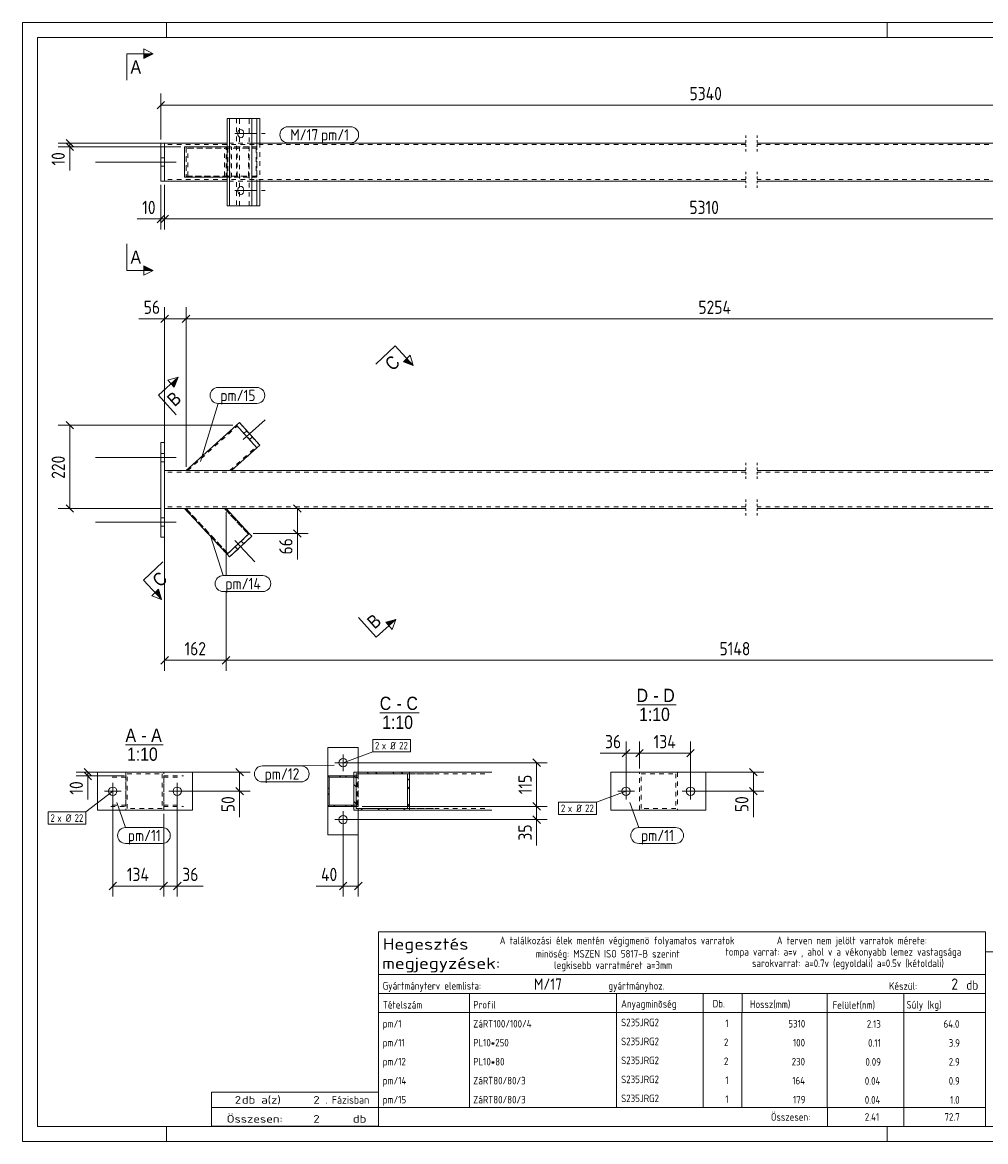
# Model space of a CAD drawing. Header units: millimetres. Extents: x 1 to 419, y 1 to 296.
# Tile 1 of 2: x 1 to 255, y 1 to 296. Entities that reach past the tile are written whole.
import ezdxf

# ---------------------------------------------------------------- set-up
doc = ezdxf.new("R2010")
doc.units = ezdxf.units.MM
doc.header["$LTSCALE"] = 0.6
for name, pattern in [('XKITLINE00', [0]), ('XKITLINE01', [4, 1, -1, 1, -1]), ('XKITLINE02', [4, 2, -2])]:
    doc.linetypes.add(name, pattern=pattern)
for name, color, linetype, lineweight in [('Bolt', 7, 'Continuous', 0), ('BoltMark', 3, 'Continuous', 0), ('DrawingSheet', 5, 'Continuous', 0), ('OtherObjectType', 1, 'Continuous', 0), ('Part', 2, 'Continuous', 0), ('PartMark', 3, 'Continuous', 0), ('Section', 6, 'Continuous', 0), ('Z-DIMENSIONS', 1, 'Continuous', 0)]:
    doc.layers.add(name, color=color, linetype=linetype, lineweight=lineweight)
doc.styles.add('ARIAL', font='ARIAL.TTF')
doc.styles.add('ISOCPEUR', font='ISOCPEUR.TTF')

msp = doc.modelspace()

# ---------------------------------------------------------------- hatches: boundary and pattern name
at = {"layer": 'Section'}
for points in [[(33, 287.75), (35.5, 287.75), (33, 286.5)], [(33, 231.87), (35.5, 230.62), (33, 230.62)], [(102.34, 207.42), (104.05, 205.59), (101.43, 206.57)], [(40.21, 200.78), (42.07, 202.45), (41.05, 199.85)], [(36.91, 146.57), (37.7, 143.89), (36, 145.72)], [(96.79, 137.88), (99.48, 138.62), (97.62, 136.95)]]:
    msp.add_hatch(color=6, dxfattribs=at).paths.add_polyline_path(points, flags=17)

# ---------------------------------------------------------------- linework, layer by layer
at = {"layer": 'Bolt', "color": 3, "linetype": 'XKITLINE00', "lineweight": 0}
for p, q in [((57.03, 266.68), (62.3, 266.68)), ((57.79, 267), (57.75, 266.66)), ((57.75, 266.66), (57.8, 266.31)), ((57.91, 267.34), (57.79, 267)), ((57.8, 266.31), (57.95, 265.97)), ((58.21, 267.68), (57.91, 267.34)), ((57.95, 265.97), (58.29, 265.65)), ((58.56, 267.78), (58.21, 267.68)), ((58.29, 265.65), (58.56, 265.58)), ((58.83, 267.72), (58.56, 267.78)), ((58.56, 265.58), (58.9, 265.69)), ((59.17, 267.4), (58.83, 267.72)), ((58.9, 265.69), (59.21, 266.03)), ((59.32, 267.05), (59.17, 267.4)), ((59.21, 266.03), (59.33, 266.36)), ((59.36, 266.71), (59.32, 267.05)), ((59.33, 266.36), (59.36, 266.71)), ((37.5, 260.27), (38.5, 260.27)), ((37.5, 260.27), (38.5, 260.27)), ((20.26, 259.17), (41.51, 259.17)), ((20.26, 259.17), (41.51, 259.17)), ((37.5, 258.07), (38.5, 258.07)), ((37.5, 258.07), (38.5, 258.07)), ((57.03, 251.68), (62.3, 251.68)), ((57.79, 252), (57.75, 251.66)), ((57.75, 251.66), (57.8, 251.31)), ((57.91, 252.34), (57.79, 252)), ((57.8, 251.31), (57.95, 250.97)), ((58.21, 252.68), (57.91, 252.34)), ((57.95, 250.97), (58.29, 250.65)), ((58.56, 252.78), (58.21, 252.68)), ((58.83, 252.72), (58.56, 252.78)), ((59.17, 252.4), (58.83, 252.72)), ((58.9, 250.69), (59.21, 251.03)), ((59.32, 252.05), (59.17, 252.4)), ((59.21, 251.03), (59.33, 251.36)), ((59.36, 251.71), (59.32, 252.05)), ((59.33, 251.36), (59.36, 251.71)), ((58.29, 250.65), (58.56, 250.58)), ((58.56, 250.58), (58.9, 250.69)), ((59.2, 186.02), (64.96, 191.21)), ((59.2, 186.02), (64.96, 191.21)), ((59.39, 187.68), (60.14, 188.35)), ((59.39, 187.68), (60.14, 188.35)), ((60.86, 186.04), (61.61, 186.71)), ((60.86, 186.04), (61.61, 186.71)), ((20.26, 181.29), (41.51, 181.29)), ((37.5, 182.39), (38.5, 182.39)), ((37.5, 180.19), (38.5, 180.19)), ((37.5, 165.39), (38.5, 165.39)), ((20.26, 164.29), (41.51, 164.29)), ((37.5, 163.19), (38.5, 163.19)), ((57.03, 159.47), (62.3, 153.79)), ((57.03, 159.47), (62.3, 153.79)), ((58.68, 159.3), (59.36, 158.57)), ((58.68, 159.3), (59.36, 158.57)), ((57.07, 157.8), (57.75, 157.07)), ((57.07, 157.8), (57.75, 157.07)), ((83.35, 100.87), (87.75, 100.87)), ((85.55, 103.07), (85.55, 98.67)), ((24.83, 91.15), (24.83, 95.55)), ((41.83, 91.15), (41.83, 95.55)), ((160.12, 91.15), (160.12, 95.55)), ((177.12, 91.15), (177.12, 95.55)), ((27.03, 93.35), (22.63, 93.35)), ((44.03, 93.35), (39.63, 93.35)), ((157.92, 93.35), (162.32, 93.35)), ((174.92, 93.35), (179.32, 93.35)), ((83.35, 85.87), (87.75, 85.87)), ((85.55, 88.07), (85.55, 83.67))]:
    msp.add_line(p, q, dxfattribs=at)
at = {"layer": 'Bolt', "color": 3, "linetype": 'XKITLINE02', "lineweight": 0}
for p, q in [((59.2, 266.68), (64.96, 266.68)), ((59.2, 251.68), (64.96, 251.68))]:
    msp.add_line(p, q, dxfattribs=at)
at = {"layer": 'Bolt', "color": 3, "linetype": 'XKITLINE00', "lineweight": 0}
for centre in [(85.55, 100.87), (24.83, 93.35), (41.83, 93.35), (160.12, 93.35), (177.12, 93.35), (85.55, 85.87)]:
    msp.add_circle(centre, 1.1, dxfattribs=at)
at = {"layer": 'BoltMark', "color": 7, "linetype": 'XKITLINE00', "lineweight": 0}
for p, q in [((93.34, 106.97), (103.3, 106.97)), ((93.34, 103.77), (93.34, 106.97)), ((103.3, 103.77), (103.3, 106.97)), ((85.55, 100.87), (93.34, 103.77)), ((93.34, 103.77), (103.3, 103.77)), ((24.83, 93.35), (17.76, 87.88)), ((160.12, 93.35), (152.33, 90.45)), ((142.36, 90.45), (152.33, 90.45)), ((142.36, 87.25), (142.36, 90.45)), ((152.33, 87.25), (152.33, 90.45)), ((7.8, 87.88), (17.76, 87.88)), ((7.8, 84.68), (7.8, 87.88)), ((17.76, 84.68), (17.76, 87.88)), ((142.36, 87.25), (152.33, 87.25)), ((7.8, 84.68), (17.76, 84.68))]:
    msp.add_line(p, q, dxfattribs=at)
at = {"layer": 'DrawingSheet', "color": 2, "linetype": 'XKITLINE00', "lineweight": 0}
for p, q in [((419, 296), (1, 296)), ((1, 296), (1, 1)), ((39, 292), (39, 296)), ((229, 292), (229, 296)), ((39, 1), (39, 5)), ((229, 1), (229, 5)), ((1, 1), (419, 1))]:
    msp.add_line(p, q, dxfattribs=at)
at = {"layer": 'DrawingSheet', "color": 3, "linetype": 'XKITLINE00', "lineweight": 0}
for p, q in [((415, 292), (5, 292)), ((5, 292), (5, 5)), ((5, 5), (415, 5))]:
    msp.add_line(p, q, dxfattribs=at)
at = {"layer": 'OtherObjectType', "color": 6, "linetype": 'XKITLINE00', "lineweight": 0}
for p, q in [((162.93, 116.12), (173.32, 116.12)), ((95.21, 114.02), (105.61, 114.02)), ((28.19, 105.62), (38.07, 105.62))]:
    msp.add_line(p, q, dxfattribs=at)
at = {"layer": 'OtherObjectType', "color": 7, "linetype": 'XKITLINE00', "lineweight": 0}
for p, q in [((94.84, 45.01), (94.84, 56.26)), ((94.84, 56.26), (254.84, 56.26)), ((254.84, 56.26), (254.84, 45.01)), ((254.84, 51.05), (254.84, 6.75)), ((254.84, 51.05), (415, 51.05)), ((94.84, 45.01), (254.84, 45.01)), ((94.84, 45.01), (254.84, 45.01)), ((94.84, 45.01), (94.84, 40.01)), ((254.84, 45.01), (254.84, 40.01)), ((94.84, 40.01), (254.84, 40.01)), ((94.84, 40.01), (94.84, 35.01)), ((118.84, 40.01), (118.84, 35.01)), ((157.61, 35.01), (157.61, 40.01)), ((180.5, 40.01), (180.5, 35.01)), ((190.7, 40.01), (190.7, 35.14)), ((213.15, 40.01), (213.15, 35.01)), ((233.33, 40.01), (233.33, 35.01)), ((254.84, 40.01), (254.84, 35.01)), ((94.84, 35.01), (254.84, 35.01)), ((94.84, 35.01), (94.84, 30.01)), ((118.84, 35.01), (118.84, 30.01)), ((157.61, 30.01), (157.61, 35.01)), ((180.5, 35.01), (180.5, 30.01)), ((190.67, 35.01), (190.67, 30.01)), ((213.18, 35.01), (213.18, 30.01)), ((233.33, 35.01), (233.33, 30.01)), ((254.84, 35.01), (254.84, 30.01)), ((94.84, 30.01), (94.84, 25.01)), ((118.84, 30.01), (118.84, 25.01)), ((157.61, 25.01), (157.61, 30.01)), ((180.5, 30.01), (180.5, 25.01)), ((190.67, 30.01), (190.67, 25.01)), ((213.18, 30.01), (213.18, 25.01)), ((233.33, 30.01), (233.33, 25.01)), ((254.84, 30.01), (254.84, 25.01)), ((94.84, 25.01), (94.84, 20.01)), ((118.84, 25.01), (118.84, 20.01)), ((157.61, 20.01), (157.61, 25.01)), ((180.5, 25.01), (180.5, 20.01)), ((190.67, 25.01), (190.67, 20.01)), ((213.18, 25.01), (213.18, 20.01)), ((233.33, 25.01), (233.33, 20.01)), ((254.84, 25.01), (254.84, 20.01)), ((94.84, 20.01), (94.84, 15.01)), ((118.84, 20.01), (118.84, 15.01)), ((157.61, 15.01), (157.61, 20.01)), ((180.5, 20.01), (180.5, 15.01)), ((190.67, 20), (190.67, 15)), ((213.18, 20.01), (213.18, 15.01)), ((233.33, 20.01), (233.33, 15.01)), ((254.84, 20.01), (254.84, 15.01)), ((94.84, 15), (94.84, 10)), ((118.84, 15), (118.84, 10)), ((157.61, 10), (157.61, 15)), ((180.5, 15), (180.5, 10)), ((190.67, 15), (190.67, 10)), ((213.18, 15), (213.18, 10)), ((233.33, 15), (233.33, 10)), ((254.84, 15), (254.84, 10)), ((50.84, 10), (50.84, 14)), ((50.84, 14), (94.84, 14)), ((94.84, 10), (94.84, 14)), ((50.84, 10), (94.84, 10)), ((50.85, 5.02), (50.84, 9.99)), ((50.84, 9.98), (94.74, 9.98)), ((94.84, 10), (254.84, 10)), ((94.84, 10), (94.84, 5)), ((213.19, 10), (213.19, 5)), ((233.31, 10), (233.31, 5)), ((254.84, 10), (254.84, 5)), ((50.89, 5.03), (94.79, 5.03)), ((94.84, 5), (254.84, 5))]:
    msp.add_line(p, q, dxfattribs=at)
at = {"layer": 'Part', "color": 2, "linetype": 'XKITLINE00', "lineweight": 0}
for p, q in [((54.95, 247.68), (54.95, 270.68)), ((54.95, 270.68), (61.49, 270.68)), ((55.63, 247.68), (55.63, 270.68)), ((61.49, 270.68), (61.49, 247.68)), ((63.55, 270.68), (61.49, 270.68)), ((62.8, 270.68), (62.8, 264.18)), ((63.55, 270.68), (63.55, 264.18)), ((37.5, 254.17), (37.5, 264.17)), ((37.5, 264.17), (38.5, 264.17)), ((38.5, 264.17), (38.5, 264.18)), ((38.5, 264.18), (54.95, 264.18)), ((38.5, 264.17), (38.5, 254.17)), ((43.75, 255.18), (43.75, 263.18)), ((54.95, 263.18), (43.75, 263.18)), ((54.95, 255.18), (54.95, 263.18)), ((191.7, 264.18), (61.49, 264.18)), ((322.95, 264.18), (194.7, 264.18)), ((37.5, 254.17), (38.5, 254.17)), ((38.5, 254.18), (54.95, 254.18)), ((43.75, 255.18), (54.95, 255.18)), ((191.7, 254.18), (61.49, 254.18)), ((62.8, 247.68), (62.8, 254.18)), ((63.55, 247.68), (63.55, 254.18)), ((322.95, 254.18), (194.7, 254.18)), ((61.49, 247.68), (54.95, 247.68)), ((63.55, 247.68), (61.49, 247.68)), ((44.15, 177.87), (57.45, 189.83)), ((58.2, 190.5), (57.45, 189.83)), ((57.45, 189.83), (57.45, 189.83)), ((57.45, 189.83), (62.8, 183.89)), ((58.2, 190.5), (58.2, 190.5)), ((63.55, 184.56), (58.2, 190.5)), ((37.5, 185.29), (38.5, 185.29)), ((37.5, 160.29), (37.5, 185.29)), ((38.5, 185.29), (38.5, 177.87)), ((56.11, 177.87), (62.8, 183.89)), ((62.8, 183.89), (63.55, 184.56)), ((62.8, 183.89), (62.8, 183.89)), ((63.55, 184.56), (63.55, 184.56)), ((191.7, 177.87), (38.5, 177.87)), ((38.5, 177.87), (38.5, 167.87)), ((322.95, 177.87), (194.7, 177.87)), ((191.7, 167.87), (38.5, 167.87)), ((38.5, 167.87), (38.5, 160.29)), ((43.75, 167.87), (54.95, 155.83)), ((54.68, 167.87), (60.81, 161.28)), ((322.95, 167.87), (194.7, 167.87)), ((38.5, 160.29), (37.5, 160.29)), ((60.81, 161.28), (54.95, 155.83)), ((55.63, 155.1), (61.49, 160.55)), ((60.81, 161.28), (60.81, 161.28)), ((61.49, 160.55), (60.81, 161.28)), ((61.49, 160.55), (61.49, 160.55)), ((54.95, 155.83), (54.95, 155.83)), ((54.95, 155.83), (55.63, 155.1)), ((55.63, 155.1), (55.63, 155.1)), ((81.55, 104.87), (89.55, 104.87)), ((81.55, 104.87), (81.55, 97.37)), ((89.55, 104.87), (89.55, 98.37)), ((20.83, 88.35), (20.83, 98.35)), ((45.83, 98.35), (20.83, 98.35)), ((38.26, 98.37), (28.26, 98.37)), ((28.26, 98.37), (28.26, 98.35)), ((38.26, 98.35), (38.26, 98.37)), ((45.83, 98.35), (45.83, 88.35)), ((81.55, 89.37), (81.55, 97.37)), ((81.55, 97.37), (88.4, 97.37)), ((88.4, 88.37), (88.4, 98.37)), ((88.4, 98.37), (103.08, 98.37)), ((88.4, 97.07), (88.4, 97.37)), ((88.99, 97.97), (88.99, 88.77)), ((102.5, 97.97), (88.99, 97.97)), ((102.5, 88.77), (102.5, 97.97)), ((103.08, 98.37), (103.08, 88.37)), ((103.08, 98.37), (124.73, 98.37)), ((156.12, 88.35), (156.12, 98.35)), ((181.12, 98.35), (156.12, 98.35)), ((163.69, 98.37), (173.69, 98.37)), ((163.69, 98.35), (163.69, 98.37)), ((173.69, 98.37), (173.69, 98.35)), ((181.12, 88.35), (181.12, 98.35)), ((81.85, 97.07), (81.85, 89.67)), ((81.85, 97.07), (88.4, 97.07)), ((81.55, 81.87), (81.55, 89.37)), ((88.4, 89.37), (81.55, 89.37)), ((81.85, 89.67), (88.4, 89.67)), ((88.4, 89.37), (88.4, 89.67)), ((88.99, 88.77), (102.5, 88.77)), ((45.83, 88.35), (20.83, 88.35)), ((103.08, 88.37), (88.4, 88.37)), ((89.55, 81.87), (89.55, 88.37)), ((103.08, 88.37), (124.73, 88.37)), ((181.12, 88.35), (156.12, 88.35)), ((89.55, 81.87), (81.55, 81.87))]:
    msp.add_line(p, q, dxfattribs=at)
at = {"layer": 'Part', "color": 7, "linetype": 'XKITLINE02', "lineweight": 0}
for p, q in [((57.45, 270.68), (57.45, 247.68)), ((61.49, 270.68), (57.45, 270.68)), ((58.2, 247.68), (58.2, 270.68)), ((60.81, 247.68), (60.81, 270.68)), ((37.5, 264.17), (38.5, 264.17)), ((38.5, 264.17), (38.5, 254.18)), ((191.7, 263.78), (38.5, 263.78)), ((62.8, 263.18), (44.15, 263.18)), ((44.15, 263.18), (44.15, 255.18)), ((60.59, 262.88), (44.16, 262.88)), ((44.16, 262.88), (44.16, 255.48)), ((44.6, 255.48), (44.6, 262.88)), ((44.6, 262.88), (62.6, 262.88)), ((54.27, 255.48), (54.27, 262.88)), ((54.68, 255.18), (54.68, 263.18)), ((61.49, 264.18), (54.95, 264.18)), ((60.81, 263.18), (54.95, 263.18)), ((55.17, 262.88), (55.17, 255.48)), ((55.66, 255.48), (55.66, 262.88)), ((56.11, 255.18), (56.11, 263.18)), ((57.45, 255.18), (57.45, 263.18)), ((57.65, 255.48), (57.65, 262.88)), ((60.59, 255.48), (60.59, 262.88)), ((60.81, 255.18), (60.81, 263.18)), ((62.6, 262.88), (62.6, 255.48)), ((62.8, 264.18), (62.8, 254.18)), ((62.8, 255.18), (62.8, 263.18)), ((63.55, 264.18), (63.55, 254.18)), ((322.95, 263.78), (194.7, 263.78)), ((38.5, 254.17), (37.5, 254.17)), ((191.7, 254.58), (38.5, 254.58)), ((62.8, 255.18), (44.15, 255.18)), ((44.16, 255.48), (60.59, 255.48)), ((62.6, 255.48), (44.6, 255.48)), ((60.81, 255.18), (54.95, 255.18)), ((61.49, 254.18), (54.95, 254.18)), ((322.95, 254.58), (194.7, 254.58)), ((61.49, 247.68), (57.45, 247.68)), ((44.15, 177.87), (57.45, 189.83)), ((44.6, 177.87), (57.65, 189.61)), ((44.6, 177.87), (57.65, 189.61)), ((57.45, 189.83), (58.2, 190.5)), ((62.8, 183.89), (57.45, 189.83)), ((62.8, 183.89), (57.45, 189.83)), ((57.45, 189.83), (62.8, 183.89)), ((57.45, 189.83), (57.45, 189.83)), ((57.65, 189.61), (57.65, 189.61)), ((58.2, 190.5), (63.55, 184.56)), ((37.5, 185.29), (38.5, 185.29)), ((55.66, 177.87), (62.6, 184.11)), ((55.66, 177.87), (62.6, 184.11)), ((56.11, 177.87), (62.8, 183.89)), ((62.6, 184.11), (62.6, 184.11)), ((63.55, 184.56), (62.8, 183.89)), ((62.8, 183.89), (62.8, 183.89)), ((38.5, 167.87), (38.5, 177.87)), ((191.7, 177.47), (38.5, 177.47)), ((56.11, 177.87), (44.15, 177.87)), ((322.95, 177.47), (194.7, 177.47)), ((191.7, 168.27), (38.5, 168.27)), ((322.95, 168.27), (194.7, 168.27)), ((54.68, 167.87), (43.75, 167.87)), ((43.75, 167.87), (54.95, 155.83)), ((55.17, 156.03), (44.16, 167.87)), ((44.16, 167.87), (55.17, 156.03)), ((60.59, 161.07), (54.27, 167.87)), ((54.27, 167.87), (60.59, 161.07)), ((60.81, 161.28), (54.68, 167.87)), ((37.5, 160.29), (38.5, 160.29)), ((54.95, 155.83), (60.81, 161.28)), ((54.95, 155.83), (60.81, 161.28)), ((60.81, 161.28), (54.95, 155.83)), ((61.49, 160.55), (55.63, 155.1)), ((60.59, 161.07), (60.59, 161.07)), ((60.81, 161.28), (61.49, 160.55)), ((60.81, 161.28), (60.81, 161.28)), ((55.63, 155.1), (54.95, 155.83)), ((54.95, 155.83), (54.95, 155.83)), ((55.17, 156.03), (55.17, 156.03)), ((24.28, 97.37), (28.26, 97.37)), ((28.26, 98.35), (28.26, 88.37)), ((28.26, 97.37), (28.26, 97.37)), ((28.26, 97.37), (28.26, 89.37)), ((28.66, 88.77), (28.66, 97.97)), ((28.66, 97.97), (37.86, 97.97)), ((37.86, 97.97), (37.86, 88.77)), ((38.26, 88.37), (38.26, 98.35)), ((38.26, 97.37), (43.43, 97.37)), ((38.26, 89.37), (38.26, 97.37)), ((81.55, 97.37), (81.55, 89.37)), ((88.4, 98.37), (110.05, 98.37)), ((88.4, 97.37), (89.55, 97.37)), ((88.99, 97.97), (110.63, 97.97)), ((89.55, 98.37), (89.55, 88.37)), ((89.55, 89.37), (89.55, 97.37)), ((102.5, 97.97), (124.14, 97.97)), ((163.69, 88.37), (163.69, 98.35)), ((164.09, 88.77), (164.09, 97.97)), ((164.09, 97.97), (173.29, 97.97)), ((173.29, 97.97), (173.29, 88.77)), ((173.69, 98.35), (173.69, 88.37)), ((28.26, 97.07), (24.69, 97.07)), ((38.26, 97.07), (42.99, 97.07)), ((88.4, 97.07), (89.25, 97.07)), ((89.25, 89.67), (89.25, 97.07)), ((24.28, 89.37), (28.26, 89.37)), ((24.69, 89.67), (28.26, 89.67)), ((37.86, 88.77), (28.66, 88.77)), ((38.26, 89.67), (42.99, 89.67)), ((38.26, 89.37), (38.26, 89.37)), ((38.26, 89.37), (43.43, 89.37)), ((89.25, 89.67), (88.4, 89.67)), ((89.55, 89.37), (88.4, 89.37)), ((88.99, 88.77), (110.63, 88.77)), ((102.5, 88.77), (124.14, 88.77)), ((173.29, 88.77), (164.09, 88.77)), ((28.26, 88.37), (38.26, 88.37)), ((88.4, 88.37), (110.05, 88.37)), ((163.69, 88.37), (173.69, 88.37))]:
    msp.add_line(p, q, dxfattribs=at)
at = {"layer": 'Part', "color": 2, "linetype": 'XKITLINE01', "lineweight": 0}
for p, q in [((191.7, 266.18), (191.7, 261.78)), ((194.7, 266.18), (194.7, 261.78)), ((191.7, 256.58), (191.7, 252.18)), ((194.7, 256.58), (194.7, 252.18)), ((191.7, 179.87), (191.7, 175.47)), ((194.7, 179.87), (194.7, 175.47)), ((191.7, 170.27), (191.7, 165.87)), ((194.7, 170.27), (194.7, 165.87))]:
    msp.add_line(p, q, dxfattribs=at)
at = {"layer": 'Part', "color": 11, "linetype": 'XKITLINE00', "lineweight": 0}
for p, q in [((81.55, 97.06), (81.85, 97.37)), ((84.63, 97.07), (84.93, 97.37)), ((86.17, 97.07), (86.47, 97.37)), ((92.27, 97.97), (91.87, 98.37)), ((94.52, 97.97), (94.12, 98.37)), ((99.01, 97.97), (98.61, 98.37)), ((101.25, 97.97), (100.85, 98.37)), ((88.99, 96.76), (88.4, 97.35)), ((88.99, 94.52), (88.4, 95.1)), ((103.08, 96.14), (102.5, 96.72)), ((103.08, 93.89), (102.5, 94.48)), ((81.55, 93.98), (81.85, 94.28)), ((81.55, 92.44), (81.85, 92.74)), ((81.55, 89.37), (81.85, 89.67)), ((83.08, 89.37), (83.38, 89.67)), ((86.16, 89.37), (86.46, 89.67)), ((87.7, 89.37), (88, 89.67)), ((88.99, 90.03), (88.4, 90.61)), ((88.4, 90.61), (88.4, 90.61)), ((90.65, 88.37), (90.25, 88.77)), ((95.14, 88.37), (94.74, 88.77)), ((97.38, 88.37), (96.98, 88.77)), ((101.87, 88.37), (101.47, 88.77)), ((103.08, 89.4), (102.5, 89.99))]:
    msp.add_line(p, q, dxfattribs=at)
at = {"layer": 'PartMark', "color": 7, "linetype": 'XKITLINE00', "lineweight": 0}
for p, q in [((71, 268.48), (87.54, 268.48)), ((71, 264.28), (87.54, 264.28)), ((52.58, 199.78), (62.8, 199.78)), ((47.92, 180.3), (52.58, 195.58)), ((52.58, 195.58), (62.8, 195.58)), ((50.55, 160.63), (53.91, 150.17)), ((53.91, 150.17), (64.39, 150.17)), ((53.91, 145.97), (64.39, 145.97)), ((64.26, 100.01), (74.48, 100.01)), ((83.18, 100.24), (74.48, 100.01)), ((64.26, 95.81), (74.48, 95.81)), ((25.86, 90.38), (28.19, 83.79)), ((161.15, 90.38), (163.48, 83.79)), ((28.19, 83.79), (37.9, 83.79)), ((163.48, 83.79), (173.19, 83.79)), ((28.19, 79.59), (37.9, 79.59)), ((163.48, 79.59), (173.19, 79.59))]:
    msp.add_line(p, q, dxfattribs=at)
for centre, start, end in [((71, 266.38), 90, 270), ((87.54, 266.38), 270, 90), ((52.58, 197.68), 90, 270), ((62.8, 197.68), 270, 90), ((53.91, 148.07), 90, 270), ((64.39, 148.07), 270, 90), ((64.26, 97.91), 90, 270), ((74.48, 97.91), 270, 90), ((28.19, 81.69), 90, 270), ((37.9, 81.69), 270, 90), ((163.48, 81.69), 90, 270), ((173.19, 81.69), 270, 90)]:
    msp.add_arc(centre, 2.1, start, end, dxfattribs=at)
at = {"layer": 'Section', "color": 6, "linetype": 'XKITLINE00', "lineweight": 0}
for p, q in [((28.5, 287.75), (28.5, 280.75)), ((28.5, 287.75), (35.5, 287.75)), ((33, 286.5), (33, 289)), ((33, 289), (35.5, 287.75)), ((35.5, 287.75), (33, 286.5)), ((28.5, 230.62), (28.5, 237.62)), ((28.5, 230.62), (35.5, 230.62)), ((35.5, 230.62), (33, 231.87)), ((33, 231.87), (33, 229.37)), ((35.5, 230.62), (33, 229.37)), ((99.28, 210.72), (94.15, 205.95)), ((99.28, 210.72), (104.05, 205.59)), ((101.43, 206.57), (103.26, 208.27)), ((104.05, 205.59), (101.43, 206.57)), ((103.26, 208.27), (104.05, 205.59)), ((36.87, 197.77), (42.07, 202.45)), ((39.38, 201.71), (42.07, 202.45)), ((41.05, 199.85), (39.38, 201.71)), ((42.07, 202.45), (41.05, 199.85)), ((36.87, 197.77), (41.55, 192.56)), ((32.93, 149.01), (38.06, 153.78)), ((32.93, 149.01), (37.7, 143.89)), ((36.91, 146.57), (35.08, 144.86)), ((37.7, 143.89), (35.08, 144.86)), ((37.7, 143.89), (36.91, 146.57)), ((94.28, 133.94), (89.59, 139.14)), ((94.28, 133.94), (99.48, 138.62)), ((99.48, 138.62), (96.79, 137.88)), ((96.79, 137.88), (98.46, 136.02)), ((99.48, 138.62), (98.46, 136.02))]:
    msp.add_line(p, q, dxfattribs=at)
at = {"layer": 'Z-DIMENSIONS', "color": 7, "linetype": 'XKITLINE00', "lineweight": 0}
for p, q in [((38.49, 275.17), (36.51, 273.19)), ((37.5, 265.17), (37.5, 277.23)), ((37.5, 274.18), (324.95, 274.18)), ((37.5, 264.18), (10.45, 264.18)), ((42.75, 263.18), (10.45, 263.18)), ((12.51, 265.17), (14.49, 263.19)), ((12.51, 264.17), (14.49, 262.19)), ((13.5, 263.18), (13.5, 264.18)), ((13.5, 263.18), (13.5, 256.95)), ((13.5, 263.18), (13.5, 256.95)), ((37.5, 253.17), (37.5, 241.38)), ((38.5, 253.18), (38.5, 241.38)), ((38.5, 253.18), (38.5, 241.38)), ((38.49, 245.17), (36.51, 243.19)), ((39.49, 245.17), (37.51, 243.19)), ((39.49, 245.17), (37.51, 243.19)), ((37.5, 244.18), (31.27, 244.18)), ((37.5, 244.18), (31.27, 244.18)), ((37.5, 244.18), (38.5, 244.18)), ((38.5, 244.18), (322.95, 244.18)), ((39.49, 218.86), (37.51, 216.88)), ((38.5, 178.87), (38.5, 220.92)), ((45.14, 218.86), (43.16, 216.88)), ((45.14, 218.86), (43.16, 216.88)), ((44.15, 178.87), (44.15, 220.92)), ((44.15, 178.87), (44.15, 220.92)), ((38.5, 217.87), (31.66, 217.87)), ((38.5, 217.87), (31.66, 217.87)), ((38.5, 217.87), (44.15, 217.87)), ((44.15, 217.87), (322.95, 217.87)), ((56.45, 189.83), (10.45, 189.83)), ((12.51, 190.82), (14.49, 188.84)), ((13.5, 167.87), (13.5, 189.83)), ((12.51, 168.86), (14.49, 166.88)), ((72.51, 168.86), (74.49, 166.88)), ((37.5, 167.87), (10.45, 167.87)), ((38.5, 166.87), (38.5, 125.07)), ((54.68, 166.87), (54.68, 150.17)), ((54.68, 166.87), (54.68, 150.17)), ((61.81, 167.87), (76.3, 167.87)), ((73.5, 161.28), (73.5, 167.87)), ((72.51, 162.27), (74.49, 160.29)), ((61.81, 161.28), (76.3, 161.28)), ((73.5, 161.28), (73.5, 154.44)), ((73.5, 161.28), (73.5, 154.44)), ((54.68, 145.97), (54.68, 125.07)), ((54.68, 145.97), (54.68, 125.07)), ((39.49, 128.86), (37.51, 126.88)), ((38.5, 127.87), (54.68, 127.87)), ((55.67, 128.86), (53.69, 126.88)), ((55.67, 128.86), (53.69, 126.88)), ((54.68, 127.87), (322.95, 127.87)), ((160.12, 94.35), (160.12, 106.42)), ((163.69, 99.37), (163.69, 106.42)), ((163.69, 99.37), (163.69, 106.42)), ((177.12, 94.35), (177.12, 106.42)), ((160.12, 103.37), (153.29, 103.37)), ((160.12, 103.37), (153.29, 103.37)), ((161.11, 104.36), (159.13, 102.38)), ((160.12, 103.37), (163.69, 103.37)), ((164.68, 104.36), (162.7, 102.38)), ((164.68, 104.36), (162.7, 102.38)), ((163.69, 103.37), (177.12, 103.37)), ((178.11, 104.36), (176.13, 102.38)), ((86.55, 100.87), (139.36, 100.87)), ((135.57, 101.86), (137.55, 99.88)), ((136.56, 89.37), (136.56, 100.87)), ((27.26, 98.37), (15.21, 98.37)), ((27.26, 97.37), (15.21, 97.37)), ((17.27, 99.36), (19.25, 97.38)), ((17.27, 98.36), (19.25, 96.38)), ((18.26, 97.37), (18.26, 98.37)), ((18.26, 97.37), (18.26, 91.13)), ((18.26, 97.37), (18.26, 91.13)), ((39.26, 98.37), (61.06, 98.37)), ((57.27, 99.36), (59.25, 97.38)), ((58.26, 93.35), (58.26, 98.37)), ((174.69, 98.37), (196.49, 98.37)), ((192.7, 99.36), (194.68, 97.38)), ((193.69, 93.35), (193.69, 98.37)), ((24.83, 92.35), (24.83, 65.57)), ((41.83, 92.35), (41.83, 65.57)), ((42.83, 93.35), (61.06, 93.35)), ((57.27, 94.34), (59.25, 92.36)), ((58.26, 93.35), (58.26, 86.52)), ((58.26, 93.35), (58.26, 86.52)), ((178.12, 93.35), (196.49, 93.35)), ((192.7, 94.34), (194.68, 92.36)), ((193.69, 93.35), (193.69, 86.52)), ((193.69, 93.35), (193.69, 86.52)), ((90.55, 89.37), (139.36, 89.37)), ((90.55, 89.37), (139.36, 89.37)), ((135.57, 90.36), (137.55, 88.38)), ((135.57, 90.36), (137.55, 88.38)), ((136.56, 85.87), (136.56, 89.37)), ((38.26, 87.37), (38.26, 65.57)), ((38.26, 87.37), (38.26, 65.57)), ((86.55, 85.87), (139.36, 85.87)), ((89.55, 88.37), (89.55, 65.57)), ((135.57, 86.86), (137.55, 84.88)), ((136.56, 85.87), (136.56, 79.03)), ((136.56, 85.87), (136.56, 79.03)), ((85.55, 84.87), (85.55, 65.57)), ((25.82, 69.36), (23.84, 67.38)), ((24.83, 68.37), (38.26, 68.37)), ((39.25, 69.36), (37.27, 67.38)), ((39.25, 69.36), (37.27, 67.38)), ((38.26, 68.37), (41.83, 68.37)), ((42.82, 69.36), (40.84, 67.38)), ((41.83, 68.37), (48.67, 68.37)), ((41.83, 68.37), (48.67, 68.37)), ((85.55, 68.37), (78.41, 68.37)), ((85.55, 68.37), (78.41, 68.37)), ((86.54, 69.36), (84.56, 67.38)), ((85.55, 68.37), (89.55, 68.37)), ((90.54, 69.36), (88.56, 67.38))]:
    msp.add_line(p, q, dxfattribs=at)
at = {"layer": 'Z-DIMENSIONS', "color": 3}
for p in [(37.5, 274.18), (13.5, 264.18), (13.5, 263.18), (37.5, 244.18), (38.5, 244.18), (38.5, 244.18), (38.5, 217.87), (44.15, 217.87), (44.15, 217.87), (13.5, 189.83), (13.5, 167.87), (73.5, 167.87), (73.5, 161.28), (38.5, 127.87), (54.68, 127.87), (54.68, 127.87), (160.12, 103.37), (163.69, 103.37), (163.69, 103.37), (177.12, 103.37), (136.56, 100.87), (18.26, 98.37), (18.26, 97.37), (58.26, 98.37), (193.69, 98.37), (58.26, 93.35), (193.69, 93.35), (136.56, 89.37), (136.56, 89.37), (136.56, 85.87), (24.83, 68.37), (38.26, 68.37), (38.26, 68.37), (41.83, 68.37), (85.55, 68.37), (89.55, 68.37)]:
    msp.add_point(p, dxfattribs=at)

# ---------------------------------------------------------------- texts
at = {"layer": 'BoltMark', "color": 3, "style": 'ISOCPEUR', "width": 0.85}
for s, p in [('2', (93.94, 104.37)), ('x Ø', (95.74, 104.37)), ('22', (100.3, 104.37)), ('2', (142.96, 87.85)), ('x Ø', (144.77, 87.85)), ('22', (149.32, 87.85)), ('2', (8.4, 85.28)), ('x Ø', (10.2, 85.28)), ('22', (14.76, 85.28))]:
    msp.add_text(s, height=2, dxfattribs=at).set_placement(p)
at = {"layer": 'OtherObjectType', "color": 6, "style": 'ARIAL', "width": 0.85}
for s, p in [('C', (95.21, 114.77)), ('C', (102.24, 114.77)), ('D', (162.93, 116.87)), ('-', (167.35, 116.87)), ('D', (169.95, 116.87)), ('-', (99.63, 114.77)), ('1:10', (163.58, 111.87)), ('1:10', (95.87, 109.77)), ('A', (28.19, 106.37)), ('A', (34.96, 106.37)), ('-', (32.35, 106.37)), ('1:10', (28.59, 101.37))]:
    msp.add_text(s, height=3.5, dxfattribs=at).set_placement(p)
at = {"layer": 'OtherObjectType', "color": 7, "style": 'ISOCPEUR'}
for s, height, width, p in [('Hegesztés', 3, 1.19, (95.99, 51.57)), ('A találkozási élek mentén végigmenö folyamatos varratok', 2, 0.85, (126.84, 53.01)), ('A terven nem jelölt varratok mérete:', 2, 0.85, (199.86, 53.01)), ('minöség: MSZEN ISO 5817-B szerint', 2, 0.85, (136.34, 49.51)), ('tompa varrat: a=v , ahol v a vékonyabb lemez vastagsága', 2, 0.85, (186.34, 50.01)), ('megjegyzések:', 3, 1.19, (95.84, 46.51)), ('legkisebb varratméret a=3mm', 2, 0.85, (141.16, 46.51)), ('sarokvarrat: a=0.7v (egyoldali) a=0.5v (kétoldali)', 2, 0.85, (193.34, 47.01)), ('Gyártmányterv elemlista:                               gyártmányhoz.', 2, 0.85, (95.99, 41.07)), ('Készül:', 2, 0.85, (229.47, 41.01)), ('db', 2.5, 0.85, (249.84, 41.01)), ('Tételszám', 2, 0.85, (95.99, 36.07)), ('Anyagminõség', 2, 0.85, (158.83, 36.3)), ('Db.', 2, 0.85, (182.96, 36.36)), ('Hossz(mm)', 2, 0.85, (192.78, 36.22)), ('Súly (kg)', 2, 0.85, (234.05, 36.07)), ('Profil', 2, 0.85, (119.84, 36.07)), ('Felület(nm)', 2, 0.85, (214.56, 36.01)), ('2', 2, 1.211571, (56.99, 11)), ('db a(z)', 2, 1.211571, (58.84, 11)), ('2', 2, 1.211571, (77.7, 11)), ('. Fázisban', 2, 0.935, (80.84, 11)), ('Összesen:', 2, 0.85, (198.33, 6.5)), ('Összesen:            db', 2, 1.211571, (54.84, 6)), ('2', 2, 1.211571, (77.7, 6))]:
    msp.add_text(s, height=height, dxfattribs=dict(at, width=width)).set_placement(p)
at = {"layer": 'OtherObjectType', "color": 5, "style": 'ISOCPEUR', "width": 0.85}
for s, height, p in [('M/17', 3, (135.84, 41.01)), ('2', 3, (245.89, 41.01)), ('pm/1', 2, (95.99, 31.07)), ('ZáRT100/100/4', 2, (119.84, 31.07)), ('S235JRG2', 2, (158.83, 31.41)), ('1', 2, (186.28, 31.18)), ('5310', 2, (202.92, 31.07)), ('2.13', 2, (223.58, 31.01)), ('64.0', 2, (243.82, 31.01)), ('pm/11', 2, (95.99, 26.07)), ('PL10*250', 2, (119.84, 26.07)), ('S235JRG2', 2, (158.83, 26.41)), ('2', 2, (185.94, 26.18)), ('100', 2, (204.13, 26.07)), ('0.11', 2, (223.92, 26.01)), ('3.9', 2, (245.19, 26.01)), ('pm/12', 2, (95.99, 21.07)), ('PL10*80', 2, (119.84, 21.07)), ('S235JRG2', 2, (158.83, 21.41)), ('2', 2, (185.94, 21.18)), ('230', 2, (203.78, 21.07)), ('0.09', 2, (223.23, 21.01)), ('2.9', 2, (245.19, 21.01)), ('pm/14', 2, (95.99, 16.07)), ('ZáRT80/80/3', 2, (119.84, 16.07)), ('S235JRG2', 2, (158.83, 16.4)), ('1', 2, (186.28, 16.17)), ('164', 2, (203.95, 16.07)), ('0.04', 2, (223.06, 16)), ('0.9', 2, (245.19, 16)), ('pm/15', 2, (95.99, 11.06)), ('ZáRT80/80/3', 2, (119.84, 11.06)), ('S235JRG2', 2, (158.83, 11.4)), ('1', 2, (186.28, 11.17)), ('179', 2, (204.13, 11.06)), ('0.04', 2, (223.06, 11)), ('1.0', 2, (245.54, 11)), ('2.41', 2, (223.06, 6.5)), ('72.7', 2, (244.06, 6.5))]:
    msp.add_text(s, height=height, dxfattribs=at).set_placement(p)
at = {"layer": 'PartMark', "color": 1, "style": 'ISOCPEUR', "width": 0.85}
msp.add_text('M/17', height=3, dxfattribs=at).set_placement((71.6, 264.88))
at = {"layer": 'PartMark', "color": 3, "style": 'ISOCPEUR', "width": 0.85}
for s, p in [('pm/1', (79.72, 264.88)), ('pm/15', (53.18, 196.18)), ('pm/14', (54.51, 146.57)), ('pm/12', (64.86, 96.41)), ('pm/11', (28.79, 80.19)), ('pm/11', (164.08, 80.19))]:
    msp.add_text(s, height=3, dxfattribs=at).set_placement(p)
at = {"layer": 'Section', "color": 6, "style": 'ARIAL', "width": 0.85}
for p in [(29.5, 282.5), (29.5, 232.37)]:
    msp.add_text('A', height=3.5, dxfattribs=at).set_placement(p)
for s, rotation, p in [('C', 42.926, (98.59, 203.93)), ('B', 41.9692, (41.12, 194.53)), ('C', 42.926, (37.28, 146.91)), ('B', 41.9692, (93.85, 135.91))]:
    msp.add_text(s, height=3.5, rotation=rotation, dxfattribs=at).set_placement(p)
at = {"layer": 'Z-DIMENSIONS', "color": 3, "style": 'ISOCPEUR', "width": 0.85}
for s, p in [('5340', (176.86, 275.48)), ('10', (32.58, 245.48)), ('5310', (176.82, 245.48)), ('56', (32.98, 219.17)), ('5254', (179.19, 219.17)), ('162', (43.73, 129.17)), ('5148', (184.76, 129.17)), ('36', (154.6, 104.67)), ('134', (167.4, 104.67)), ('134', (28.54, 69.67)), ('36', (43.15, 69.67)), ('40', (79.72, 69.67))]:
    msp.add_text(s, height=3.5, dxfattribs=at).set_placement(p)
for s, p in [('10', (12.2, 258.26)), ('220', (12.2, 175.69)), ('66', (72.2, 155.75)), ('115', (135.26, 92.56)), ('10', (16.96, 92.45)), ('50', (56.96, 87.83)), ('50', (192.39, 87.83)), ('35', (135.26, 80.34))]:
    msp.add_text(s, height=3.5, rotation=90.0002, dxfattribs=at).set_placement(p)

doc.saveas('drawing.dxf')
